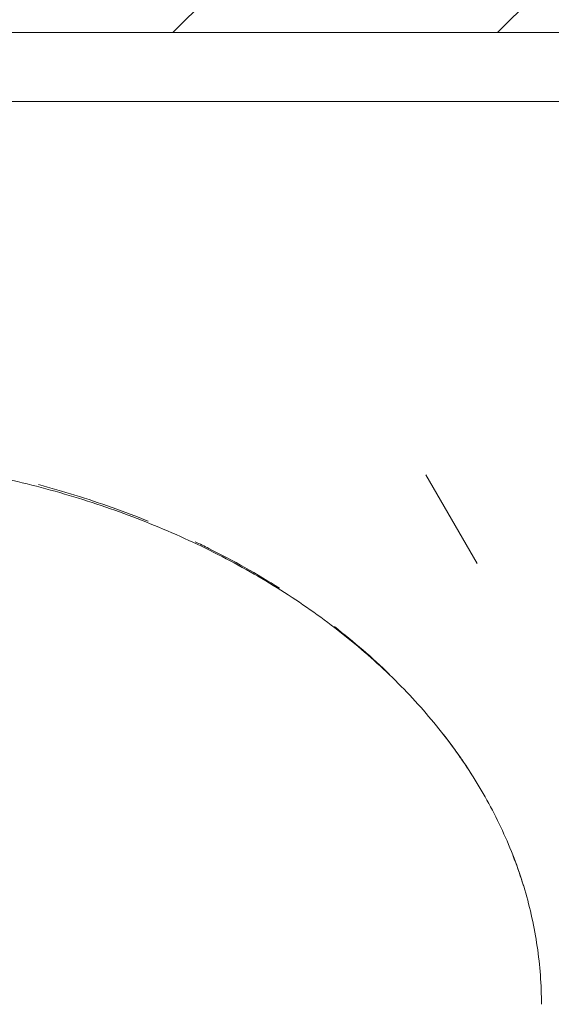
# Model space of a CAD drawing. Header units: millimetres. Extents: x 5980700 to 6194397, y -12939 to 2351883.
# Tile 73 of 124: x 6036701 to 6036874, y -2223 to -1902. Entities that reach past the tile are written whole.
import ezdxf

# ---------------------------------------------------------------- set-up
doc = ezdxf.new("R2010")
doc.units = ezdxf.units.MM
for name, color, linetype, lineweight in [('A-FLOR-PATT', 8, 'Continuous', 18), ('A-WALL', 113, 'Continuous', 18), ('A-WALL-PATT', 111, 'Continuous', 25), ('P-SANR-FIXT', 6, 'Continuous', 9), ('Q-CASE', 31, 'Continuous', 9)]:
    doc.layers.add(name, color=color, linetype=linetype, lineweight=lineweight)
pattern_1 = [(0, (2e-05, -3e-05), (812.8, 203.2), [33.528, -576.072, 33.528, -576.072, -3251.2]), (0, (2e-05, -3e-05), (812.8, 203.2), [-1219.2, 33.528, -1185.672, 33.528, -576.072, -1422.4]), (0, (2e-05, -3e-05), (812.8, 203.2), [-3048, 33.528, -372.872, 33.528, -982.472]), (120, (304.8, 101.6), (-582.3763620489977, 602.3054481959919), [33.52799999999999, -576.0719999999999, 33.52799999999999, -576.0719999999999, -3251.199999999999]), (120, (304.8, 101.6), (-582.3763620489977, 602.3054481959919), [-1219.2, 33.52799999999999, -1185.672, 33.52799999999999, -576.0719999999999, -1422.4]), (120, (304.8, 101.6), (-582.3763620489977, 602.3054481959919), [-3048, 33.52799999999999, -372.8719999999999, 33.52799999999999, -982.4719999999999]), (240, (406.4, 508), (-230.4236379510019, -805.5054481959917), [33.528, -576.072, 33.528, -576.072, -3251.2]), (240, (406.4, 508), (-230.4236379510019, -805.5054481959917), [-1219.2, 33.528, -1185.672, 33.528, -576.072, -1422.4]), (240, (406.4, 508), (-230.4236379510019, -805.5054481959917), [-3048, 33.528, -372.872, 33.528, -982.472])]
pattern_2 = [(216.87, (635, 1587.5), (4762.494328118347, 3175.008507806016), [793.75, -7143.75]), (206.565, (1587.5, 1111.25), (-1587.501456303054, -1587.499067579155), [1774.879, -1774.879]), (198.435, (1587.5, 317.5), (-3174.997452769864, -1587.50290376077), [1004.024, -4016.092])]

# ---------------------------------------------------------------- blocks, each defined once
blk = doc.blocks.new('Componentes de gabinete 9 - Componentes de gabinete 10-3871332-PLANTA DE CAIMENTO DE PISOS - TÉRREO')
at = {"layer": 'Q-CASE', "lineweight": 5}
h = blk.add_hatch(dxfattribs=at)
h.set_pattern_fill('FP_34', color=256, style=0, pattern_type=2)
h.set_pattern_definition(pattern_1)
h.paths.add_polyline_path([(-4291.627681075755, -2503.341032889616), (-4266.627681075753, -2503.341032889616), (-4266.627681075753, -2018.841821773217), (-4090.616646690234, -2018.841821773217), (-4090.616646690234, -1928.341032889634), (-1916.627681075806, -1928.341032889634), (-1916.627681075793, -2503.341032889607), (-1891.627681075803, -2503.341032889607), (-1891.627681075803, -1905.841032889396), (-4115.616646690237, -1905.841032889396), (-4115.616646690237, -1993.841821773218), (-4291.627681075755, -1993.841821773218), (-4291.627681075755, -2440.934425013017)])
h = blk.add_hatch(dxfattribs=at)
h.set_pattern_fill('FP_33', color=256, style=0, pattern_type=2)
h.set_pattern_definition(pattern_2)
h.paths.add_polyline_path([(-4291.627681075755, -2503.341032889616), (-4266.627681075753, -2503.341032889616), (-4266.627681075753, -2018.841821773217), (-4090.616646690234, -2018.841821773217), (-4090.616646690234, -1928.341032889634), (-1916.627681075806, -1928.341032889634), (-1916.627681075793, -2503.341032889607), (-1891.627681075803, -2503.341032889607), (-1891.627681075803, -1905.841032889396), (-4115.616646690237, -1905.841032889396), (-4115.616646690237, -1993.841821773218), (-4291.627681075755, -1993.841821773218), (-4291.627681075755, -2440.934425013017)])
h = blk.add_hatch(dxfattribs=at)
h.set_pattern_fill('FP_32', color=256, style=0, pattern_type=2)
h.set_pattern_definition(pattern_1)
h.paths.add_polyline_path([(-1916.627681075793, -2503.341032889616), (-1916.627681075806, -1928.341032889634), (-4090.616646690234, -1928.341032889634), (-4090.616646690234, -2018.841821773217), (-4266.627681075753, -2018.841821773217), (-4266.627681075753, -2503.341032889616), (-2157.504512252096, -2503.341032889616)])
h.paths.add_polyline_path([(-3110.634107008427, -2404.163083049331), (-3167.436296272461, -2399.394518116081), (-3221.157012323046, -2385.38959533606), (-3268.906719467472, -2363.038630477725), (-3308.194852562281, -2333.777107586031), (-3337.907475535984, -2297.861812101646), (-3354.729751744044, -2262.080064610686), (-3360.600275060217, -2223.341032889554), (-3354.729751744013, -2184.602001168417), (-3335.245784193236, -2144.961343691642), (-3308.194852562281, -2112.904958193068), (-3268.906719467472, -2083.643435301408), (-3221.157012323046, -2061.292470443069), (-3167.436296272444, -2047.287547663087), (-3110.634107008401, -2042.518982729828), (-3072.063723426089, -2045.756980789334), (-3073.614829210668, -2014.807732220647), (-3075.889238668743, -2009.253733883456), (-3076.651862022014, -2003.300731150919), (-3075.850939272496, -1997.352760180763), (-3073.29385822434, -1991.492903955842), (-3069.878323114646, -1987.058951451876), (-3065.11199704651, -1983.411764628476), (-3059.56534687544, -1981.119493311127), (-3053.61482921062, -1980.337716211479), (-3047.664311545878, -1981.119493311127), (-3040.81046620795, -1984.412028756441), (-3037.351335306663, -1987.058951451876), (-3033.614829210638, -1991.990953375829), (-3031.378719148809, -1997.352760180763), (-3030.577796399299, -2003.300731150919), (-3031.340419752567, -2009.253733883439), (-3033.614829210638, -2014.807732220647), (-3035.478337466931, -2051.831263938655), (-3033.390313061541, -2052.15085995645), (-3025.61542372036, -2054.643551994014), (-3000.111201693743, -2061.292470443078), (-2952.361494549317, -2083.643435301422), (-2913.073361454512, -2112.904958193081), (-2884.108826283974, -2147.229036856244), (-2866.538462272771, -2184.602001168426), (-2860.667938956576, -2223.341032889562), (-2866.538462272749, -2262.080064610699), (-2884.108826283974, -2299.453028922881), (-2913.073361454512, -2333.777107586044), (-2952.361494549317, -2363.038630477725), (-3000.111201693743, -2385.38959533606), (-3053.831917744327, -2399.394518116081)])
h.paths.add_polyline_path([(-2291.627681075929, -2404.16308304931), (-2348.429870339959, -2399.394518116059), (-2402.150586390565, -2385.38959533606), (-2451.939830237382, -2361.51959800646), (-2489.188426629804, -2333.777107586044), (-2518.152961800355, -2299.453028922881), (-2535.72332581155, -2262.080064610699), (-2541.593849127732, -2223.341032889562), (-2535.72332581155, -2184.602001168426), (-2518.152961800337, -2147.229036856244), (-2489.188426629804, -2112.904958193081), (-2449.90029353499, -2083.643435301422), (-2402.150586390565, -2061.292470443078), (-2348.42987034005, -2047.287547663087), (-2310.16307827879, -2044.075036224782), (-2311.627681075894, -2014.807732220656), (-2313.90209053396, -2009.253733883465), (-2314.664713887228, -2003.300731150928), (-2313.863791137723, -1997.352760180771), (-2311.306710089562, -1991.492903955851), (-2304.722171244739, -1984.634033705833), (-2303.124848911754, -1983.411764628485), (-2297.578198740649, -1981.119493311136), (-2291.627681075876, -1980.337716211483), (-2285.677163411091, -1981.119493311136), (-2280.130513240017, -1983.411764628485), (-2275.364187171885, -1987.058951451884), (-2271.62768107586, -1991.990953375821), (-2269.353271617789, -1997.637186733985), (-2268.590648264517, -2003.300731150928), (-2269.353271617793, -2009.253733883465), (-2271.62768107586, -2014.807732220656), (-2271.948652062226, -2044.171044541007), (-2234.825491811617, -2047.287547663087), (-2181.104775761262, -2061.292470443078), (-2133.355068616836, -2083.643435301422), (-2094.066935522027, -2112.904958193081), (-2065.102400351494, -2147.229036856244), (-2047.532036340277, -2184.60200116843), (-2041.661513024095, -2223.341032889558), (-2047.532036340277, -2262.080064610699), (-2065.102400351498, -2299.453028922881), (-2094.066935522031, -2333.777107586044), (-2133.355068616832, -2363.038630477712), (-2181.104775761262, -2385.389595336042), (-2234.825491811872, -2399.394518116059)])
h.paths.add_polyline_path([(-3853.614829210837, -2404.163083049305), (-3910.417018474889, -2399.394518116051), (-3964.137734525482, -2385.389595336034), (-4011.887441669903, -2363.038630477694), (-4055.841707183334, -2329.142378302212), (-4081.97028659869, -2296.553628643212), (-4098.118636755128, -2260.765137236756), (-4103.580997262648, -2223.341032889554), (-4097.710473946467, -2184.602001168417), (-4080.14010993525, -2147.229036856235), (-4051.175574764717, -2112.904958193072), (-4011.887441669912, -2083.643435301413), (-3964.137734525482, -2061.292470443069), (-3910.417018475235, -2047.287547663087), (-3872.19667104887, -2043.171977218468), (-3873.614829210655, -2014.807732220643), (-3875.889238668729, -2009.253733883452), (-3876.651862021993, -2003.300731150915), (-3875.850939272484, -1997.352760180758), (-3873.293858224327, -1991.492903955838), (-3868.415851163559, -1985.939869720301), (-3865.111997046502, -1983.411764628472), (-3859.565346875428, -1981.119493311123), (-3853.61482921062, -1980.337716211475), (-3847.664311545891, -1981.119493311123), (-3842.117661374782, -1983.411764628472), (-3837.351335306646, -1987.058951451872), (-3833.614829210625, -1991.990953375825), (-3831.378719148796, -1997.352760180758), (-3830.577796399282, -2003.300731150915), (-3831.340419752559, -2009.253733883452), (-3833.614829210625, -2014.807732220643), (-3833.935800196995, -2044.171044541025), (-3796.812639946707, -2047.287547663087), (-3743.091923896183, -2061.292470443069), (-3695.342216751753, -2083.643435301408), (-3651.387951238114, -2117.539687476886), (-3625.259371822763, -2150.128437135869), (-3609.111021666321, -2185.91692854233), (-3603.648661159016, -2223.341032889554), (-3609.519184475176, -2262.080064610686), (-3629.681102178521, -2302.524118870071), (-3656.054083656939, -2333.777107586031), (-3695.342216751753, -2363.038630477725), (-3743.091923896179, -2385.38959533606), (-3796.812639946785, -2399.394518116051), (-3847.738132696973, -2403.669732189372)])
h = blk.add_hatch(dxfattribs=at)
h.set_pattern_fill('FP_33', color=256, style=0, pattern_type=2)
h.set_pattern_definition(pattern_2)
h.paths.add_polyline_path([(-1916.627681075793, -2503.341032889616), (-1916.627681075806, -1928.341032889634), (-4090.616646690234, -1928.341032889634), (-4090.616646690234, -2018.841821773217), (-4266.627681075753, -2018.841821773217), (-4266.627681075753, -2503.341032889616), (-2157.504512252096, -2503.341032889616)])
h.paths.add_polyline_path([(-3110.634107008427, -2404.163083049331), (-3167.436296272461, -2399.394518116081), (-3221.157012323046, -2385.38959533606), (-3268.906719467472, -2363.038630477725), (-3308.194852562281, -2333.777107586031), (-3337.907475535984, -2297.861812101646), (-3354.729751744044, -2262.080064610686), (-3360.600275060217, -2223.341032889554), (-3354.729751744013, -2184.602001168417), (-3335.245784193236, -2144.961343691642), (-3308.194852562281, -2112.904958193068), (-3268.906719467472, -2083.643435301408), (-3221.157012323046, -2061.292470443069), (-3167.436296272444, -2047.287547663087), (-3110.634107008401, -2042.518982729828), (-3072.063723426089, -2045.756980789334), (-3073.614829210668, -2014.807732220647), (-3075.889238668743, -2009.253733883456), (-3076.651862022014, -2003.300731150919), (-3075.850939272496, -1997.352760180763), (-3073.29385822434, -1991.492903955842), (-3069.878323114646, -1987.058951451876), (-3065.11199704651, -1983.411764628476), (-3059.56534687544, -1981.119493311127), (-3053.61482921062, -1980.337716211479), (-3047.664311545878, -1981.119493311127), (-3040.81046620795, -1984.412028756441), (-3037.351335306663, -1987.058951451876), (-3033.614829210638, -1991.990953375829), (-3031.378719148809, -1997.352760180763), (-3030.577796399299, -2003.300731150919), (-3031.340419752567, -2009.253733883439), (-3033.614829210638, -2014.807732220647), (-3035.478337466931, -2051.831263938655), (-3033.390313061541, -2052.15085995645), (-3025.61542372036, -2054.643551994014), (-3000.111201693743, -2061.292470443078), (-2952.361494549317, -2083.643435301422), (-2913.073361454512, -2112.904958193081), (-2884.108826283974, -2147.229036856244), (-2866.538462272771, -2184.602001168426), (-2860.667938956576, -2223.341032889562), (-2866.538462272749, -2262.080064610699), (-2884.108826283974, -2299.453028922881), (-2913.073361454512, -2333.777107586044), (-2952.361494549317, -2363.038630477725), (-3000.111201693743, -2385.38959533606), (-3053.831917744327, -2399.394518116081)])
h.paths.add_polyline_path([(-2291.627681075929, -2404.16308304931), (-2348.429870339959, -2399.394518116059), (-2402.150586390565, -2385.38959533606), (-2451.939830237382, -2361.51959800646), (-2489.188426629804, -2333.777107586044), (-2518.152961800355, -2299.453028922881), (-2535.72332581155, -2262.080064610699), (-2541.593849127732, -2223.341032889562), (-2535.72332581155, -2184.602001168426), (-2518.152961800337, -2147.229036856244), (-2489.188426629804, -2112.904958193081), (-2449.90029353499, -2083.643435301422), (-2402.150586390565, -2061.292470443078), (-2348.42987034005, -2047.287547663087), (-2310.16307827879, -2044.075036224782), (-2311.627681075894, -2014.807732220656), (-2313.90209053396, -2009.253733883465), (-2314.664713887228, -2003.300731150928), (-2313.863791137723, -1997.352760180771), (-2311.306710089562, -1991.492903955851), (-2304.722171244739, -1984.634033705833), (-2303.124848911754, -1983.411764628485), (-2297.578198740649, -1981.119493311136), (-2291.627681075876, -1980.337716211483), (-2285.677163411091, -1981.119493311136), (-2280.130513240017, -1983.411764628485), (-2275.364187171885, -1987.058951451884), (-2271.62768107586, -1991.990953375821), (-2269.353271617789, -1997.637186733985), (-2268.590648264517, -2003.300731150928), (-2269.353271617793, -2009.253733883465), (-2271.62768107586, -2014.807732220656), (-2271.948652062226, -2044.171044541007), (-2234.825491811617, -2047.287547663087), (-2181.104775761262, -2061.292470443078), (-2133.355068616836, -2083.643435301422), (-2094.066935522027, -2112.904958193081), (-2065.102400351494, -2147.229036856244), (-2047.532036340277, -2184.60200116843), (-2041.661513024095, -2223.341032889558), (-2047.532036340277, -2262.080064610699), (-2065.102400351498, -2299.453028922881), (-2094.066935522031, -2333.777107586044), (-2133.355068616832, -2363.038630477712), (-2181.104775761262, -2385.389595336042), (-2234.825491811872, -2399.394518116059)])
h.paths.add_polyline_path([(-3853.614829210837, -2404.163083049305), (-3910.417018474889, -2399.394518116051), (-3964.137734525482, -2385.389595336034), (-4011.887441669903, -2363.038630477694), (-4055.841707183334, -2329.142378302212), (-4081.97028659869, -2296.553628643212), (-4098.118636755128, -2260.765137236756), (-4103.580997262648, -2223.341032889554), (-4097.710473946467, -2184.602001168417), (-4080.14010993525, -2147.229036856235), (-4051.175574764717, -2112.904958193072), (-4011.887441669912, -2083.643435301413), (-3964.137734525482, -2061.292470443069), (-3910.417018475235, -2047.287547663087), (-3872.19667104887, -2043.171977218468), (-3873.614829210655, -2014.807732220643), (-3875.889238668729, -2009.253733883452), (-3876.651862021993, -2003.300731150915), (-3875.850939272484, -1997.352760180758), (-3873.293858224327, -1991.492903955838), (-3868.415851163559, -1985.939869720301), (-3865.111997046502, -1983.411764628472), (-3859.565346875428, -1981.119493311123), (-3853.61482921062, -1980.337716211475), (-3847.664311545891, -1981.119493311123), (-3842.117661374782, -1983.411764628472), (-3837.351335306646, -1987.058951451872), (-3833.614829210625, -1991.990953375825), (-3831.378719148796, -1997.352760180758), (-3830.577796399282, -2003.300731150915), (-3831.340419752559, -2009.253733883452), (-3833.614829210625, -2014.807732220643), (-3833.935800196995, -2044.171044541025), (-3796.812639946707, -2047.287547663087), (-3743.091923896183, -2061.292470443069), (-3695.342216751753, -2083.643435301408), (-3651.387951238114, -2117.539687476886), (-3625.259371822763, -2150.128437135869), (-3609.111021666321, -2185.91692854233), (-3603.648661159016, -2223.341032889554), (-3609.519184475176, -2262.080064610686), (-3629.681102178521, -2302.524118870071), (-3656.054083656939, -2333.777107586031), (-3695.342216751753, -2363.038630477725), (-3743.091923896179, -2385.38959533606), (-3796.812639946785, -2399.394518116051), (-3847.738132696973, -2403.669732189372)])
at = {"layer": 'Q-CASE', "color": 133, "lineweight": 5}
blk.add_line((-1916.627681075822, -1928.341032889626), (-4090.616646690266, -1928.341032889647), dxfattribs=at)
for points, knots in [([(-3768.021825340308, -2053.535077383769), (-3763.996665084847, -2054.603678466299), (-3751.729178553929, -2058.12267441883), (-3739.886568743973, -2062.335942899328), (-3732.13084754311, -2065.474862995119)], [1.913060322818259, 1.913060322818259, 1.913060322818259, 1.913060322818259, 1.963495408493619, 2.06828425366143, 2.06828425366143, 2.06828425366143, 2.06828425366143]), ([(-3716.74363801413, -2072.237902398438), (-3715.277941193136, -2072.935428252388), (-3705.688412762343, -2077.6042946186), (-3696.572129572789, -2082.741186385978), (-3689.230282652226, -2087.395707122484)], [2.139122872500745, 2.139122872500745, 2.139122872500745, 2.139122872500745, 2.159844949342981, 2.275682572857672, 2.275682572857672, 2.275682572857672, 2.275682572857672])]:
    blk.add_open_spline(points, degree=3, knots=knots, dxfattribs=at)
for points in [[(-3671.318300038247, -2099.937693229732), (-3664.900055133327, -2104.900567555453), (-3658.885554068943, -2110.108700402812), (-3653.306686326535, -2115.520773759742)], [(-3635.757521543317, -2135.036287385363), (-3632.285768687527, -2139.49822282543), (-3629.086037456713, -2144.050919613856), (-3626.165916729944, -2148.674738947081)], [(-3612.992139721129, -2174.622887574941), (-3611.700872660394, -2177.930702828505), (-3610.543162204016, -2181.258555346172), (-3609.519184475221, -2184.602001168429)]]:
    blk.add_open_spline(points, degree=3, dxfattribs=at)
blk = doc.blocks.new('Deca_Cuba de Embutir Universal Oval_L_37 - L_37_17_Branco Gelo GE17-3871355-PLANTA DE CAIMENTO DE PISOS - TÉRREO')
at = {"layer": 'P-SANR-FIXT', "color": 90, "lineweight": 5}
blk.add_open_spline([(18.56693176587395, 179.5008772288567), (21.09312667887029, 179.3664990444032), (27.94088860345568, 178.9258176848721), (39.06697626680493, 177.8662240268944), (51.99215843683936, 176.1386276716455), (64.77571085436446, 173.9312076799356), (77.27974407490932, 171.2698468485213), (89.56807652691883, 168.1304425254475), (101.7120111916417, 164.5054827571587), (113.5788694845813, 160.4323892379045), (125.04125262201, 155.9571231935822), (136.1546241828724, 151.0465540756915), (146.9865604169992, 145.6826588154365), (157.4180866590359, 139.9219055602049), (167.3378583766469, 133.82832487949), (176.7905614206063, 127.3612064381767), (185.8370916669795, 120.4928035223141), (194.3773779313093, 113.2961635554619), (202.3209972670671, 105.850585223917), (209.6999008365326, 98.10956802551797), (216.5656575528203, 90.03681551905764), (222.8414178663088, 81.71890648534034), (228.4618392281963, 73.24640232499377), (233.4439695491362, 64.57105873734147), (239.2929150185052, 52.66577943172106), (244.9629843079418, 37.4610872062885), (249.0120068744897, 18.99355938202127), (249.9462737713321, 6.37365180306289), (249.9661680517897, 1.343178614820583e-10)], degree=3, knots=[-0.4763701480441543, -0.4763701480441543, -0.4763701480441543, -0.4763701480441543, -0.4666666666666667, -0.45, -0.4333333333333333, -0.4166666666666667, -0.4, -0.3833333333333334, -0.3666666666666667, -0.35, -0.3333333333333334, -0.3166666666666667, -0.3, -0.2833333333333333, -0.2666666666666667, -0.25, -0.2333333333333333, -0.2166666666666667, -0.2, -0.1833333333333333, -0.1666666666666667, -0.15, -0.1333333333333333, -0.1166666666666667, -0.1, -0.06666666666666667, -0.03333333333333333, 0, 0, 0, 0], dxfattribs=at)
blk = doc.blocks.new('BE-PMSa-MOD-ARQ-CONEXAODOFUTURO-EX-000-R_rvt-1-PLANTA DE CAIMENTO DE PISOS - TÉRREO')
at = {"layer": 'A-FLOR-PATT', "lineweight": 5}
h = blk.add_hatch(dxfattribs=at)
h.set_pattern_fill('FP_19', color=71, style=0, pattern_type=2)
h.set_pattern_definition([(0, (1076.385, -4153.340999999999), (0, 450), []), (90, (1076.385, -4153.340999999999), (-450, 2.755455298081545e-14), [])])
h.paths.add_polyline_path([(-1408.117406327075, -6885.841005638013), (-1448.117406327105, -6885.841005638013), (-1448.117406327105, -6165.841005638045), (-1458.117406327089, -6165.841005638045), (-1458.117406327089, -6154.841005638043), (-1478.122472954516, -6154.841005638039), (-1478.122472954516, -6265.841005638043), (-1497.12247295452, -6265.841005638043), (-1497.12247295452, -6135.841005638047), (-1458.117406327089, -6135.841005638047), (-1458.117406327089, -6125.841005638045), (-1448.117406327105, -6125.841005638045), (-1448.117406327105, -6085.84100563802), (-1408.117406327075, -6085.84100563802), (-1408.117406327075, -6125.841005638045), (-1398.117406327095, -6125.841005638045), (-1398.117406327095, -6135.841005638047), (-1359.11233969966, -6135.841005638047), (-1359.11233969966, -6265.841005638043), (-1378.112339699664, -6265.841005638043), (-1379.117406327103, -6154.841005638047), (-1398.117406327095, -6154.841005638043), (-1398.117406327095, -6165.841005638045), (-1408.117406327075, -6165.841005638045), (-1408.117406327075, -6804.748590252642)])
h.paths.add_polyline_path([(-422.2840729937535, -6885.841005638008), (-462.2840729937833, -6885.841005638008), (-462.2840729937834, -6165.841005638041), (-472.284072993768, -6165.841005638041), (-472.284072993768, -6154.841005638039), (-492.2891396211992, -6154.841005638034), (-492.2891396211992, -6265.841005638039), (-511.2891396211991, -6265.841005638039), (-511.2891396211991, -6135.841005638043), (-472.284072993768, -6135.841005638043), (-472.284072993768, -6125.841005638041), (-462.2840729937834, -6125.841005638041), (-462.2840729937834, -6085.841005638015), (-422.2840729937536, -6085.841005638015), (-422.2840729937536, -6125.841005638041), (-412.2840729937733, -6125.841005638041), (-412.2840729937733, -6135.841005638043), (-373.2790063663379, -6135.841005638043), (-373.2790063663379, -6265.841005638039), (-392.2790063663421, -6265.841005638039), (-393.2840729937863, -6154.841005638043), (-412.2840729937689, -6154.841005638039), (-412.2840729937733, -6165.841005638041), (-422.2840729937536, -6165.841005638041), (-422.2840729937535, -6804.748590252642)])
h.paths.add_polyline_path([(563.5492603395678, -6885.841005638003), (523.5492603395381, -6885.841005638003), (523.5492603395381, -6165.841005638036), (513.5492603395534, -6165.841005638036), (513.5492603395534, -6154.84100563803), (493.5441937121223, -6154.841005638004), (493.5441937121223, -6265.841005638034), (474.5441937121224, -6265.841005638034), (474.5441937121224, -6135.841005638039), (513.5492603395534, -6135.841005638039), (513.5492603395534, -6125.841005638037), (523.5492603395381, -6125.841005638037), (523.5492603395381, -6085.841005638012), (563.5492603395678, -6085.841005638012), (563.5492603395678, -6125.841005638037), (573.5492603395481, -6125.841005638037), (573.5492603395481, -6135.841005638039), (612.5543269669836, -6135.841005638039), (612.5543269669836, -6265.841005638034), (593.5543269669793, -6265.841005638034), (592.5492603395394, -6154.841005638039), (573.5492603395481, -6154.841005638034), (573.5492603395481, -6165.841005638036), (563.5492603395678, -6165.841005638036), (563.5492603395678, -6804.748590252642)])
h.paths.add_polyline_path([(1549.382593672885, -6885.841005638), (1509.382593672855, -6885.841005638), (1509.382593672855, -6165.841005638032), (1499.38259367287, -6165.841005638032), (1499.38259367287, -6154.841005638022), (1479.377527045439, -6154.841005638), (1479.377527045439, -6265.84100563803), (1460.377527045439, -6265.84100563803), (1460.377527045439, -6135.841005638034), (1499.38259367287, -6135.841005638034), (1499.38259367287, -6125.841005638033), (1509.382593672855, -6125.841005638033), (1509.382593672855, -6085.841005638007), (1549.382593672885, -6085.841005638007), (1549.382593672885, -6125.841005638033), (1559.382593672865, -6125.841005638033), (1559.382593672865, -6135.841005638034), (1598.387660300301, -6135.841005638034), (1598.387660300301, -6265.84100563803), (1579.387660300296, -6265.84100563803), (1578.382593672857, -6154.841005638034), (1559.382593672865, -6154.84100563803), (1559.382593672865, -6165.841005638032), (1549.382593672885, -6165.841005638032), (1549.382593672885, -6839.505983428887)])
h.paths.add_polyline_path([(-3379.784072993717, -6885.841005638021), (-3419.784072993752, -6885.841005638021), (-3419.784072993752, -6165.841005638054), (-3429.784072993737, -6165.841005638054), (-3429.784072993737, -6154.841005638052), (-3449.789139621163, -6154.841005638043), (-3449.789139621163, -6265.841005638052), (-3468.789139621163, -6265.841005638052), (-3468.789139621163, -6135.841005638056), (-3429.784072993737, -6135.841005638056), (-3429.784072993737, -6125.841005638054), (-3419.784072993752, -6125.841005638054), (-3419.784072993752, -6085.841005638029), (-3379.784072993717, -6085.841005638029), (-3379.784072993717, -6125.841005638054), (-3369.784072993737, -6125.841005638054), (-3369.784072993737, -6135.841005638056), (-3330.779006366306, -6135.841005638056), (-3330.779006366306, -6265.841005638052), (-3349.779006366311, -6265.841005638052), (-3350.784072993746, -6154.841005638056), (-3369.784072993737, -6154.841005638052), (-3369.784072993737, -6165.841005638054), (-3379.784072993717, -6165.841005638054), (-3379.784072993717, -6804.748590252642)])
h.paths.add_polyline_path([(-2393.950739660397, -6885.841005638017), (-2433.950739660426, -6885.841005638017), (-2433.950739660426, -6165.841005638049), (-2443.950739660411, -6165.841005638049), (-2443.950739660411, -6154.841005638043), (-2463.955806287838, -6154.841005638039), (-2463.955806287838, -6265.841005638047), (-2482.955806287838, -6265.841005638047), (-2482.955806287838, -6135.841005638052), (-2443.950739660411, -6135.841005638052), (-2443.950739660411, -6125.84100563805), (-2433.950739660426, -6125.84100563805), (-2433.950739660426, -6085.841005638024), (-2393.950739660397, -6085.841005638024), (-2393.950739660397, -6125.84100563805), (-2383.950739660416, -6125.84100563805), (-2383.950739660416, -6135.841005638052), (-2344.945673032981, -6135.841005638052), (-2344.945673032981, -6265.841005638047), (-2363.945673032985, -6265.841005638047), (-2364.950739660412, -6154.841005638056), (-2383.950739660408, -6154.841005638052), (-2383.950739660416, -6165.841005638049), (-2393.950739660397, -6165.841005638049), (-2393.950739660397, -6804.748590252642)])
h.paths.add_polyline_path([(-1633.586260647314, -8187.825683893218), (-1326.11487301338, -8187.825683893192), (-1326.11487301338, -6915.841005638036), (-1408.117406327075, -6915.841005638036), (-1408.117406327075, -6885.841005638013), (-1222.284072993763, -6885.841005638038), (-1222.284072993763, -6915.841005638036), (-1296.11487301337, -6915.841005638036), (-1296.11487301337, -8187.825683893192), (-340.281539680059, -8187.825683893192), (-340.281539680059, -6915.841005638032), (-422.2840729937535, -6915.841005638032), (-422.2840729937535, -6885.841005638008), (-236.4507396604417, -6885.841005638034), (-236.4507396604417, -6915.841005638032), (-310.281539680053, -6915.841005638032), (-310.2815396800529, -8187.825683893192), (645.5517936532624, -8187.825683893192), (645.5517936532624, -6915.841005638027), (563.5492603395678, -6915.841005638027), (563.5492603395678, -6885.841005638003), (749.3825936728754, -6885.84100563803), (749.3825936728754, -6915.841005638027), (675.5517936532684, -6915.841005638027), (675.5517936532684, -8187.825683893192), (1631.385126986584, -8187.825683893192), (1631.385126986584, -6915.841005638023), (1549.382593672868, -6915.841005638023), (1549.382593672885, -6885.841005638), (1876.385126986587, -6885.841005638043), (1876.385126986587, -5160.841005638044), (1819.382593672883, -5160.84100563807), (1819.382593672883, -5130.841005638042), (1876.385126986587, -5130.841005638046), (1876.385126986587, -3880.841005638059), (1437.385126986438, -3880.841005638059), (1436.385126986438, -3898.231985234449), (1424.554938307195, -3898.231985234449), (1424.554938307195, -3931.218364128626), (1419.460598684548, -3931.218364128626), (1419.460598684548, -3946.925911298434), (1413.385126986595, -3946.925911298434), (1413.385126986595, -3958.858886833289), (1444.385126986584, -3958.858886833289), (1444.385126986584, -3970.828505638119), (1370.385126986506, -3970.828505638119), (1370.385126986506, -3958.948636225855), (1401.385126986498, -3958.858886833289), (1401.385126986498, -3946.925911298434), (1395.309655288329, -3946.925911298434), (1395.309655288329, -3931.218364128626), (1390.215315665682, -3931.218364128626), (1390.215315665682, -3898.231985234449), (1377.385126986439, -3897.231985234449), (1377.385126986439, -3880.841005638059), (938.3851269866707, -3880.841005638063), (938.385126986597, -5130.841005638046), (1019.382593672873, -5130.841005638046), (1019.382593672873, -5160.841005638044), (816.3825936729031, -5160.84100563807), (816.3825936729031, -5130.841005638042), (908.3851269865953, -5130.841005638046), (908.3851269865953, -3880.841005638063), (469.3851269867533, -3880.841005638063), (468.3851269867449, -3898.231985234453), (456.554938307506, -3898.231985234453), (456.554938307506, -3931.21836412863), (451.4605986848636, -3931.21836412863), (451.4605986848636, -3946.925911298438), (445.3851269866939, -3946.925911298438), (445.3851269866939, -3958.948636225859), (476.3851269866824, -3958.948636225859), (476.3851269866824, -3970.828505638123), (402.3851269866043, -3970.828505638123), (402.3851269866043, -3958.858886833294), (433.3851269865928, -3958.858886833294), (433.3851269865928, -3946.925911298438), (427.3096552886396, -3946.925911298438), (427.3096552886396, -3931.21836412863), (422.2153156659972, -3931.21836412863), (422.2153156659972, -3898.231985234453), (409.3851269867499, -3897.231985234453), (409.3851269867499, -3880.841005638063), (-29.61487301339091, -3880.841005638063), (-29.61487301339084, -5130.841005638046), (16.38259367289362, -5130.841005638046), (16.38259367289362, -5160.841005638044), (-116.6174063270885, -5160.84100563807), (-116.6174063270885, -5130.841005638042), (-59.61487301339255, -5130.841005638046), (-59.61487301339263, -3880.841005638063), (-498.6148730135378, -3880.841005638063), (-499.6148730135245, -3898.231985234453), (-511.4450616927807, -3898.231985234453), (-511.4450616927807, -3931.21836412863), (-516.5394013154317, -3931.21836412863), (-516.5394013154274, -3946.925911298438), (-522.6148730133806, -3946.925911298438), (-522.6148730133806, -3958.858886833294), (-491.6148730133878, -3958.858886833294), (-491.6148730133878, -3970.828505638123), (-565.614873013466, -3970.828505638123), (-565.614873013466, -3958.948636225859), (-534.6148730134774, -3958.858886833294), (-534.6148730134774, -3946.925911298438), (-540.6903447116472, -3946.925911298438), (-540.6903447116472, -3931.21836412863), (-545.7846843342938, -3931.21836412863), (-545.7846843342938, -3898.231985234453), (-558.6148730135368, -3897.231985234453), (-558.6148730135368, -3880.841005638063), (-997.6148730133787, -3880.841005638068), (-997.6148730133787, -5130.841005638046), (-916.6174063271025, -5130.841005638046), (-916.6174063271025, -5160.841005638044), (-1084.617406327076, -5160.84100563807), (-1084.617406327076, -5130.841005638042), (-1027.61487301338, -5130.841005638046), (-1027.614873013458, -3880.841005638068), (-1466.614873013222, -3880.841005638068), (-1467.614873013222, -3898.231985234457), (-1479.44506169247, -3898.231985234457), (-1479.44506169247, -3931.218364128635), (-1484.539401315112, -3931.218364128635), (-1484.539401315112, -3946.925911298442), (-1490.614873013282, -3946.925911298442), (-1490.614873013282, -3958.948636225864), (-1459.614873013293, -3958.948636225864), (-1459.614873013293, -3970.828505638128), (-1533.614873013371, -3970.828505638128), (-1533.614873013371, -3958.858886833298), (-1502.614873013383, -3958.858886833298), (-1502.614873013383, -3946.925911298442), (-1508.690344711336, -3946.925911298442), (-1508.690344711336, -3931.218364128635), (-1513.784684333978, -3931.218364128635), (-1513.784684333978, -3898.231985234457), (-1526.614873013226, -3897.231985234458), (-1526.614873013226, -3880.841005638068), (-1965.614873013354, -3880.841005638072), (-1965.614873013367, -5130.841005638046), (-1884.61740632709, -5130.841005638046), (-1884.61740632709, -5160.841005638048), (-2052.617406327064, -5160.84100563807), (-2052.617406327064, -5130.841005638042), (-1995.614873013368, -5130.841005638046), (-1995.614873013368, -3880.841005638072), (-2434.614873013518, -3880.841005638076), (-2435.614873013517, -3898.231985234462), (-2447.445061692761, -3898.231985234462), (-2447.445061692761, -3931.218364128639), (-2452.539401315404, -3931.218364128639), (-2452.539401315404, -3946.925911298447), (-2458.614873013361, -3946.925911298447), (-2458.614873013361, -3958.858886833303), (-2427.614873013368, -3958.858886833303), (-2427.614873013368, -3970.828505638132), (-2501.614873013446, -3970.828505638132), (-2501.614873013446, -3958.948636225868), (-2470.614873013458, -3958.858886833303), (-2470.614873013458, -3946.925911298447), (-2476.690344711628, -3946.925911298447), (-2476.690344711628, -3931.218364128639), (-2481.78468433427, -3931.218364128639), (-2481.78468433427, -3898.231985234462), (-2494.614873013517, -3897.231985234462), (-2494.614873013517, -3880.841005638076), (-2933.614873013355, -3880.841005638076), (-2933.614873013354, -5130.841005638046), (-2852.617406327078, -5130.841005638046), (-2852.617406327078, -5160.841005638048), (-2963.614873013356, -5160.841005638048), (-2963.614873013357, -3730.841005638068), (-273.614873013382, -3730.841005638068), (-273.6148730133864, -1905.841005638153), (-333.6148730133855, -1905.841005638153), (-333.6148730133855, -1920.841005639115), (-403.6148730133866, -1920.841005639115), (-403.6148730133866, -1905.841005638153), (-413.6148730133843, -1905.841005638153), (-413.6148730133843, -2645.841005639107), (-403.614873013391, -2645.841005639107), (-403.614873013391, -2656.841005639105), (-383.6098063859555, -2656.841005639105), (-383.6098063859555, -2545.841005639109), (-364.6098063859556, -2545.841005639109), (-364.6098063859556, -2675.841005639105), (-403.614873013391, -2675.841005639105), (-403.614873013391, -2685.841005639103), (-413.6148730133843, -2685.841005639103), (-413.6148730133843, -2725.841005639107), (-443.614873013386, -2725.841005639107), (-443.614873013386, -2685.841005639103), (-453.6148730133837, -2685.841005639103), (-453.6148730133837, -2675.841005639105), (-492.6199396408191, -2675.841005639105), (-492.6199396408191, -2545.841005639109), (-473.6199396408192, -2545.841005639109), (-472.6148730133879, -2656.841005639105), (-453.6148730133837, -2656.841005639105), (-453.6148730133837, -2645.841005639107), (-443.614873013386, -2645.841005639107), (-443.614873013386, -1905.841005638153), (-1243.614873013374, -1905.841005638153), (-1243.614873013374, -1920.841005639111), (-1313.614873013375, -1920.841005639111), (-1313.614873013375, -1905.841005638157), (-1861.627696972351, -1905.841005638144), (-1861.627696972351, -2730.841005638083), (-1891.627696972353, -2730.841005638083), (-1891.627696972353, -2503.341005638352), (-4291.627696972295, -2503.34100563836), (-4291.627696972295, -3602.841794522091), (-4115.616662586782, -3602.841794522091), (-4115.616662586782, -3918.841794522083), (-4291.627696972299, -3918.841794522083), (-4291.62769697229, -6885.841005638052), (-4179.784072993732, -6885.841005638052), (-4179.784072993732, -6915.841005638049), (-4291.62769697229, -6915.841005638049), (-4291.62769697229, -8187.825683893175), (-3297.781539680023, -8187.825683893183), (-3297.781539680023, -6915.841005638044), (-3379.784072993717, -6915.841005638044), (-3379.784072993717, -6885.841005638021), (-3193.950739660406, -6885.841005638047), (-3193.950739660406, -6915.841005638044), (-3267.781539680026, -6915.841005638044), (-3267.781539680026, -8187.825683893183), (-2311.948206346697, -8187.825683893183), (-2311.948206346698, -6915.84100563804), (-2393.950739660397, -6915.84100563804), (-2393.950739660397, -6885.841005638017), (-2208.117406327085, -6885.841005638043), (-2208.117406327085, -6915.84100563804), (-2281.948206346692, -6915.84100563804), (-2281.948206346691, -8187.825683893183), (-1634.040783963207, -8187.825683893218)])
h.paths.add_polyline_path([(1081.283969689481, -8177.824964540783), (974.2429165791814, -8177.757752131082), (969.89444838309, -8176.62737626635), (962.5990053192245, -8171.491896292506), (958.4892938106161, -8163.573126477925), (957.9528572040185, -8159.112278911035), (958.3458896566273, -8046.283814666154), (960.307945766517, -8039.866218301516), (963.7283128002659, -8032.919235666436), (963.7283128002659, -7942.145418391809), (961.4375489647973, -7935.578149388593), (960.4463710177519, -7926.6496358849), (961.5940795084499, -7650.620109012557), (964.0656786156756, -7630.220274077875), (974.8299487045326, -7602.120334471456), (992.0949357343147, -7577.474922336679), (1014.827323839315, -7557.759074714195), (1044.094972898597, -7543.599703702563), (1071.00633885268, -7537.47041637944), (1104.593384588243, -7534.802663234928), (1150.72110646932, -7533.999939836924), (1177.139309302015, -7534.536061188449), (1217.145192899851, -7537.754905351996), (1245.244404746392, -7544.159408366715), (1272.081338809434, -7557.769795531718), (1294.810519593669, -7577.489024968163), (1312.071615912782, -7602.136909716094), (1322.831558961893, -7630.238285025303), (1326.446371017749, -7660.111296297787), (1325.461348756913, -7935.551189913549), (1322.756520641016, -7944.035336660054), (1322.75652064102, -8032.919235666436), (1327.175489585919, -8039.484241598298), (1328.701960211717, -8047.249322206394), (1328.191987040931, -8166.732035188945), (1324.318356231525, -8173.441360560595), (1317.609030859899, -8177.314991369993), (1313.735400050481, -8177.824964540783)])
h.paths.add_polyline_path([(327.9020667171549, -8177.824964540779), (-11.59041675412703, -8177.757752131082), (-15.938884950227, -8176.627376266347), (-23.23432801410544, -8171.491896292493), (-27.34403952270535, -8163.573126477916), (-27.88047612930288, -8159.11227891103), (-27.48744367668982, -8046.283814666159), (-25.52538756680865, -8039.866218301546), (-22.10502053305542, -8032.919235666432), (-22.10502053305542, -7942.145418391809), (-24.39578436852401, -7935.578149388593), (-25.38696231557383, -7926.649635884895), (-24.23925382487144, -7650.620109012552), (-21.76765471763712, -7630.220274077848), (-11.00338462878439, -7602.120334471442), (6.261602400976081, -7577.474922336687), (28.99399050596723, -7557.759074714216), (58.26163956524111, -7543.599703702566), (85.1730055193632, -7537.470416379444), (118.760051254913, -7534.802663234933), (164.8877731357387, -7533.999939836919), (197.9780157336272, -7535.04143530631), (231.3118595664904, -7537.754905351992), (259.4110714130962, -7544.159408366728), (286.2480054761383, -7557.769795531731), (308.9771862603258, -7577.48902496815), (326.2382825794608, -7602.136909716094), (336.9982256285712, -7630.238285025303), (340.613037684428, -7660.111296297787), (339.6280154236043, -7935.551189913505), (336.9231873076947, -7944.035336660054), (336.923187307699, -8032.919235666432), (341.3421562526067, -8039.484241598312), (342.8686268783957, -8047.249322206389), (342.3586537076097, -8166.73203518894), (338.4850228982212, -8173.441360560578), (331.7756975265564, -8177.314991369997)])
h.paths.add_polyline_path([(-992.9312666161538, -8177.824964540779), (-1001.772218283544, -8176.627376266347), (-1009.067661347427, -8171.491896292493), (-1013.177372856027, -8163.573126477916), (-1013.713809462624, -8159.11227891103), (-1013.320777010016, -8046.283814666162), (-1011.358720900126, -8039.866218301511), (-1007.938353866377, -8032.919235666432), (-1007.938353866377, -7942.145418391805), (-1010.229117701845, -7935.57814938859), (-1011.220295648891, -7926.649635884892), (-1010.072587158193, -7650.620109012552), (-1007.600988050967, -7630.22027407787), (-996.8367179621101, -7602.120334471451), (-979.5717309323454, -7577.474922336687), (-956.8393428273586, -7557.75907471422), (-927.5716937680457, -7543.599703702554), (-900.6603278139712, -7537.470416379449), (-867.0732820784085, -7534.802663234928), (-820.9455601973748, -7533.999939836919), (-794.5273573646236, -7534.536061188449), (-754.5214737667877, -7537.754905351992), (-726.4222619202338, -7544.159408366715), (-699.5853278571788, -7557.769795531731), (-676.8561470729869, -7577.489024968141), (-659.5950507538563, -7602.136909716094), (-648.8351077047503, -7630.238285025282), (-645.2202956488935, -7660.111296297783), (-646.2053179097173, -7935.55118991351), (-648.9101460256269, -7944.035336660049), (-648.9101460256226, -8032.919235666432), (-644.4911770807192, -8039.484241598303), (-642.9647064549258, -8047.249322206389), (-643.4746796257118, -8166.73203518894), (-647.3483104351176, -8173.441360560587), (-654.0576358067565, -8177.314991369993), (-661.1148590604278, -8177.824964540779), (-979.7632562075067, -8177.824964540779)])
h.paths.add_polyline_path([(-1863.06921016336, -8177.824964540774), (-1973.078744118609, -8177.757752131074), (-1977.427212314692, -8176.627376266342), (-1984.722655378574, -8171.491896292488), (-1988.832366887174, -8163.573126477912), (-1989.368803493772, -8159.112278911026), (-1988.975771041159, -8046.283814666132), (-1987.013714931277, -8039.866218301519), (-1983.593347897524, -8032.919235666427), (-1983.593347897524, -7942.145418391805), (-1985.884111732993, -7935.578149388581), (-1986.875289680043, -7926.649635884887), (-1985.72758118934, -7650.620109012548), (-1983.255982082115, -7630.22027407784), (-1972.491711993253, -7602.120334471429), (-1955.226724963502, -7577.474922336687), (-1932.494336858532, -7557.75907471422), (-1903.22668779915, -7543.599703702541), (-1876.315321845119, -7537.470416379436), (-1842.728276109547, -7534.802663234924), (-1796.60055422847, -7533.999939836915), (-1770.182351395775, -7534.53606118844), (-1730.176467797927, -7537.754905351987), (-1702.077255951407, -7544.159408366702), (-1675.240321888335, -7557.769795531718), (-1652.511141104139, -7577.489024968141), (-1635.250044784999, -7602.136909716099), (-1624.449879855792, -7630.570680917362), (-1620.875289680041, -7660.111296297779), (-1621.860311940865, -7935.551189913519), (-1624.565140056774, -7944.035336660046), (-1624.56514005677, -8032.919235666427), (-1620.146171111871, -8039.484241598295), (-1618.619700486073, -8047.249322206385), (-1619.129673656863, -8166.732035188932), (-1623.003304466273, -8173.441360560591), (-1629.712629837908, -8177.314991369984), (-1633.586260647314, -8177.824964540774)])
h.paths.add_polyline_path([(-2619.419593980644, -8177.82496454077), (-2958.912077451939, -8177.75775213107), (-2963.260545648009, -8176.627376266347), (-2970.555988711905, -8171.491896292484), (-2974.665700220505, -8163.573126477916), (-2975.202136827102, -8159.112278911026), (-2974.809104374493, -8046.283814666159), (-2972.847048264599, -8039.866218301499), (-2969.426681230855, -8032.919235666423), (-2969.426681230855, -7942.145418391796), (-2971.717445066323, -7935.578149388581), (-2972.708623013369, -7926.343502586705), (-2971.56091452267, -7650.620109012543), (-2969.089315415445, -7630.220274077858), (-2958.325045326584, -7602.120334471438), (-2941.060058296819, -7577.474922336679), (-2918.327670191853, -7557.759074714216), (-2889.060021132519, -7543.599703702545), (-2862.148655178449, -7537.470416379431), (-2828.561609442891, -7534.802663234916), (-2782.4338875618, -7533.999939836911), (-2756.015684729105, -7534.536061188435), (-2716.009801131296, -7537.754905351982), (-2687.910589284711, -7544.159408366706), (-2661.073655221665, -7557.769795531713), (-2638.344474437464, -7577.489024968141), (-2621.08337811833, -7602.136909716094), (-2610.323435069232, -7630.23828502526), (-2606.708623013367, -7660.111296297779), (-2607.693645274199, -7935.551189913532), (-2610.398473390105, -7944.035336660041), (-2610.3984733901, -8032.919235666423), (-2605.979504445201, -8039.48424159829), (-2604.453033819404, -8047.24932220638), (-2604.963006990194, -8166.732035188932), (-2608.836637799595, -8173.441360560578), (-2615.545963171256, -8177.314991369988)])
h.paths.add_polyline_path([(-3630.1498973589, -8105.84028628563), (-3969.023528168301, -8105.330313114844), (-3975.732853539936, -8101.456682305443), (-3979.606484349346, -8094.747356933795), (-3980.116457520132, -8090.87372612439), (-3980.116457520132, -7975.264643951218), (-3978.589986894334, -7967.499563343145), (-3974.171017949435, -7960.934557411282), (-3974.171017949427, -7871.338078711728), (-3976.875846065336, -7863.56651165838), (-3977.860868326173, -7854.637361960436), (-3976.712378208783, -7578.635430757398), (-3974.171017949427, -7558.057631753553), (-3963.48611322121, -7530.152231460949), (-3944.369171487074, -7503.894264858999), (-3919.652445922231, -7483.835936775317), (-3896.658902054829, -7472.174730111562), (-3866.537949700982, -7465.428494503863), (-3828.55380661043, -7462.551382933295), (-3781.621430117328, -7462.015261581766), (-3756.007881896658, -7462.817984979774), (-3721.171753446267, -7465.770227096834), (-3693.081068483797, -7472.168114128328), (-3666.241821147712, -7485.77439645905), (-3643.509433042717, -7505.490244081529), (-3626.244446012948, -7530.135656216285), (-3615.142810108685, -7561.020111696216), (-3611.858645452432, -7588.126618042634), (-3612.852046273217, -7863.593471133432), (-3615.142810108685, -7872.075620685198), (-3615.142810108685, -7962.107780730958), (-3611.722443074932, -7967.881540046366), (-3609.760386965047, -7974.299136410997), (-3609.367354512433, -7980.998444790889), (-3609.903791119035, -8091.58844822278), (-3614.013502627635, -8099.507218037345), (-3621.308945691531, -8104.642698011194), (-3625.657413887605, -8105.77307387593)])
h.paths.add_polyline_path([(-2052.617406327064, -5960.841005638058), (-2092.617406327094, -5960.841005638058), (-2092.617406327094, -5920.841005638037), (-2102.617406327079, -5920.841005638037), (-2102.617406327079, -5910.841005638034), (-2141.62247295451, -5910.841005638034), (-2141.62247295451, -5780.841005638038), (-2122.62247295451, -5780.841005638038), (-2121.61740632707, -5891.841005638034), (-2102.617406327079, -5891.841005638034), (-2102.617406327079, -5880.841005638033), (-2092.617406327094, -5880.841005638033), (-2092.617406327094, -5160.84100563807), (-2052.617406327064, -5160.84100563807), (-2052.617406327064, -5880.841005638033), (-2042.61740632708, -5880.841005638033), (-2042.61740632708, -5891.841005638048), (-2022.612339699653, -5891.84100563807), (-2022.612339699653, -5780.841005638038), (-2003.612339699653, -5780.841005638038), (-2003.612339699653, -5910.841005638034), (-2042.61740632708, -5910.841005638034), (-2042.61740632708, -5920.841005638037), (-2052.617406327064, -5920.841005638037)])
h.paths.add_polyline_path([(-116.6174063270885, -5960.841005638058), (-156.6174063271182, -5960.841005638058), (-156.6174063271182, -5920.841005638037), (-166.6174063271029, -5920.841005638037), (-166.6174063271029, -5910.841005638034), (-205.6224729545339, -5910.841005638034), (-205.622472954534, -5780.841005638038), (-186.6224729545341, -5780.841005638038), (-185.6174063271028, -5891.841005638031), (-166.6174063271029, -5891.841005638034), (-166.6174063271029, -5880.841005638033), (-156.6174063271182, -5880.841005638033), (-156.6174063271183, -5160.84100563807), (-116.6174063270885, -5160.84100563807), (-116.6174063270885, -5880.841005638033), (-106.6174063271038, -5880.841005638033), (-106.6174063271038, -5891.841005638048), (-86.61233969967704, -5891.84100563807), (-86.61233969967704, -5780.841005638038), (-67.61233969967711, -5780.841005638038), (-67.61233969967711, -5910.841005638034), (-106.6174063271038, -5910.841005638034), (-106.6174063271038, -5920.841005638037), (-116.6174063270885, -5920.841005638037)])
h.paths.add_polyline_path([(776.3825936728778, -5960.841005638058), (776.3825936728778, -5920.841005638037), (766.382593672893, -5920.841005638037), (766.382593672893, -5910.841005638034), (727.3775270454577, -5910.841005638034), (727.3775270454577, -5780.841005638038), (746.3775270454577, -5780.841005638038), (747.3825936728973, -5891.841005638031), (766.382593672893, -5891.841005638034), (766.382593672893, -5880.841005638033), (776.3825936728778, -5880.841005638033), (776.3825936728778, -5160.84100563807), (816.3825936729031, -5160.84100563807), (816.3825936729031, -5880.841005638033), (826.3825936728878, -5880.841005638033), (826.3825936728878, -5891.841005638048), (846.3876603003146, -5891.84100563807), (846.3876603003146, -5780.841005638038), (865.3876603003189, -5780.841005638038), (865.3876603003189, -5910.841005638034), (826.3825936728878, -5910.841005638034), (826.3825936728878, -5920.841005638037), (816.3825936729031, -5920.841005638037), (816.3825936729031, -5960.841005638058)])
h.paths.add_polyline_path([(1819.382593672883, -5960.841005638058), (1779.382593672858, -5960.841005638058), (1779.382593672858, -5920.841005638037), (1769.382593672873, -5920.841005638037), (1769.382593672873, -5910.841005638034), (1730.377527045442, -5910.841005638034), (1730.377527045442, -5780.841005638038), (1749.377527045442, -5780.841005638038), (1750.382593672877, -5891.841005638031), (1769.382593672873, -5891.841005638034), (1769.382593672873, -5880.841005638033), (1779.382593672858, -5880.841005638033), (1779.382593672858, -5160.84100563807), (1819.382593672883, -5160.84100563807), (1819.382593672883, -5880.841005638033), (1829.382593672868, -5880.841005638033), (1829.382593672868, -5891.841005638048), (1849.387660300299, -5891.84100563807), (1849.387660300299, -5780.841005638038), (1868.387660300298, -5780.841005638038), (1868.387660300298, -5910.841005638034), (1829.382593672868, -5910.841005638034), (1829.382593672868, -5920.841005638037), (1819.382593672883, -5920.841005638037)])
h.paths.add_polyline_path([(-1084.617406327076, -5960.841005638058), (-1124.617406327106, -5960.841005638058), (-1124.617406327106, -5920.841005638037), (-1134.617406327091, -5920.841005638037), (-1134.617406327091, -5910.841005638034), (-1173.622472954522, -5910.841005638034), (-1173.622472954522, -5780.841005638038), (-1154.622472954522, -5780.841005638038), (-1153.617406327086, -5891.841005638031), (-1134.617406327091, -5891.841005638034), (-1134.617406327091, -5880.841005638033), (-1124.617406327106, -5880.841005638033), (-1124.617406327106, -5160.84100563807), (-1084.617406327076, -5160.84100563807), (-1084.617406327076, -5880.841005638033), (-1074.617406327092, -5880.841005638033), (-1074.617406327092, -5891.841005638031), (-1054.612339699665, -5891.841005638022), (-1054.612339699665, -5780.841005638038), (-1035.612339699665, -5780.841005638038), (-1035.612339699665, -5910.841005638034), (-1074.617406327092, -5910.841005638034), (-1074.617406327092, -5920.841005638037), (-1084.617406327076, -5920.841005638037)])
h.paths.add_polyline_path([(-3110.634122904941, -2404.163055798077), (-3089.559253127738, -2402.354946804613), (-3132.171954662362, -2402.354946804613)])
h.paths.add_polyline_path([(-2291.627696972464, -2404.163055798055), (-2270.089865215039, -2402.35494680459), (-2313.165528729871, -2402.35494680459)])
h.paths.add_polyline_path([(-3853.61484510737, -2404.163055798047), (-3832.077013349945, -2402.354946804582), (-3875.152676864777, -2402.354946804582)])
h.paths.add_polyline_path([(-3142.339160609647, -2401.501406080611), (-3183.55053015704, -2395.193534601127), (-3167.436312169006, -2399.394490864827)])
h.paths.add_polyline_path([(-2323.332734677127, -2401.501406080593), (-2364.544104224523, -2395.193534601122), (-2348.429886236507, -2399.394490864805)])
h.paths.add_polyline_path([(-3885.319882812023, -2401.501406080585), (-3924.116436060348, -2395.82307415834), (-3910.41703437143, -2399.394490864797)])
h.paths.add_polyline_path([(-3078.929085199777, -2401.501406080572), (-3053.233014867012, -2399.238353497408), (-3040.810482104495, -2395.666917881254), (-3078.059864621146, -2401.36836192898)])
h.paths.add_polyline_path([(-2259.922659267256, -2401.50140608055), (-2234.825507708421, -2399.394490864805), (-2218.711289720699, -2395.193534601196), (-2246.15749904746, -2399.394490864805)])
h.paths.add_polyline_path([(-3821.909807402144, -2401.501406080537), (-3790.606665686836, -2397.776597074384), (-3791.218334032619, -2396.803725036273), (-3808.144647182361, -2399.394490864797)])
h.paths.add_polyline_path([(-3195.652806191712, -2392.038486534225), (-3231.517499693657, -2380.53997742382), (-3221.157028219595, -2385.389568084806)])
h.paths.add_polyline_path([(-2376.646380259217, -2392.038486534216), (-2412.511073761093, -2380.539977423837), (-2402.150602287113, -2385.389568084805)])
h.paths.add_polyline_path([(-3938.633528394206, -2392.038486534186), (-3974.498221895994, -2380.539977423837), (-3964.137750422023, -2385.38956808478)])
h.paths.add_polyline_path([(-3025.615439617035, -2392.038486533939), (-3000.111217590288, -2385.389568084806), (-2989.750746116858, -2380.539977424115), (-3004.87697517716, -2385.389568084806)])
h.paths.add_polyline_path([(-3768.596161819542, -2392.038486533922), (-3743.091939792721, -2385.389568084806), (-3732.731468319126, -2380.539977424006), (-3747.857697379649, -2385.389568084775)])
h.paths.add_polyline_path([(-2206.609013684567, -2392.038486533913), (-2181.104791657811, -2385.389568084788), (-2170.744320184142, -2380.539977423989), (-2185.870549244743, -2385.389568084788)])
h.paths.add_polyline_path([(-2155.670651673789, -2373.484205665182), (-2133.355084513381, -2363.038603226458), (-2133.355084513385, -2361.809115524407), (-2135.705106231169, -2363.038603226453)])
h.paths.add_polyline_path([(-3717.6577998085, -2373.484205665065), (-3695.342232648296, -2363.038603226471), (-3695.342232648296, -2361.809115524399), (-3697.69225436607, -2363.038603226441)])
h.paths.add_polyline_path([(-2974.677077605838, -2373.484205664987), (-2952.361510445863, -2363.038603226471), (-2952.361510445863, -2361.809115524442), (-2954.711532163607, -2363.038603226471)])
h.paths.add_polyline_path([(-2866.444849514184, -2185.219820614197), (-2866.538478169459, -2184.601973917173), (-2866.538478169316, -2185.01231778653)])
h.paths.add_polyline_path([(-2047.43842358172, -2185.219820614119), (-2047.532052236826, -2184.601973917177), (-2047.532052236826, -2185.012317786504)])
h.paths.add_polyline_path([(-3609.42557171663, -2185.219820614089), (-3609.519200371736, -2184.601973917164), (-3609.519200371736, -2185.012317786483)])
h.paths.add_polyline_path([(-2883.407863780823, -2148.720022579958), (-2884.10884218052, -2147.229009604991), (-2884.10884218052, -2147.845730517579)])
h.paths.add_polyline_path([(-3626.38858598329, -2148.720022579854), (-3629.681118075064, -2144.157919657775), (-3627.089564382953, -2147.845730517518)])
h.paths.add_polyline_path([(-2064.401437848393, -2148.720022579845), (-2065.102416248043, -2147.229009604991), (-2065.102416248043, -2147.845730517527)])
h.paths.add_polyline_path([(-2910.729698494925, -2115.682279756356), (-2913.073377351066, -2112.904930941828), (-2913.073377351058, -2113.807924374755)])
h.paths.add_polyline_path([(-2091.723272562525, -2115.682279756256), (-2094.066951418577, -2112.904930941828), (-2094.066951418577, -2113.80792437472)])
h.paths.add_polyline_path([(-3653.710420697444, -2115.682279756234), (-3656.054099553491, -2112.904930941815), (-3656.054099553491, -2113.807924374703)])
h.paths.add_polyline_path([(-2946.813568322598, -2087.775475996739), (-2952.361510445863, -2083.643408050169), (-2952.361510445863, -2084.872895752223)])
h.paths.add_polyline_path([(-3689.794290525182, -2087.775475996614), (-3695.342232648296, -2083.643408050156), (-3695.342232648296, -2084.872895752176)])
h.paths.add_polyline_path([(-2127.807142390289, -2087.775475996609), (-2133.355084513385, -2083.643408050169), (-2133.355084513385, -2084.87289575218)])
h.paths.add_polyline_path([(-2412.511073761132, -2066.142033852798), (-2376.64638025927, -2054.643524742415), (-2402.150602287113, -2061.292443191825)])
h.paths.add_polyline_path([(-3974.498221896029, -2066.142033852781), (-3938.633528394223, -2054.643524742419), (-3964.137750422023, -2061.292443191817)])
h.paths.add_polyline_path([(-3231.517499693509, -2066.142033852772), (-3195.652806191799, -2054.64352474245), (-3221.15702821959, -2061.292443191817)])
h.paths.add_polyline_path([(-2989.750746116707, -2066.142033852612), (-3000.111217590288, -2061.292443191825), (-3025.615439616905, -2054.643524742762), (-3000.111217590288, -2062.820383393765)])
h.paths.add_polyline_path([(-2170.744320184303, -2066.142033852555), (-2181.104791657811, -2061.292443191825), (-2206.609013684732, -2054.643524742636), (-2181.104791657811, -2062.82038339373)])
h.paths.add_polyline_path([(-3732.731468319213, -2066.142033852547), (-3743.091939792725, -2061.292443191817), (-3768.59616181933, -2054.643524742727), (-3743.091939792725, -2062.820383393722)])
h.paths.add_polyline_path([(-3926.531252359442, -2051.488476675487), (-3885.319882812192, -2045.180605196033), (-3910.417034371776, -2047.287520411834), (-3924.116436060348, -2050.858937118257)])
h.paths.add_polyline_path([(-2364.544104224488, -2051.488476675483), (-2323.332734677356, -2045.180605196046), (-2348.429886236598, -2047.287520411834)])
h.paths.add_polyline_path([(-3183.55053015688, -2051.488476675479), (-3142.33916060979, -2045.180605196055), (-3167.436312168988, -2047.287520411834)])
h.paths.add_polyline_path([(-2218.711289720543, -2051.48847667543), (-2234.614845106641, -2047.342439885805), (-2234.614845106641, -2049.054255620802)])
h.paths.add_polyline_path([(-3780.698437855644, -2051.4884766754), (-3796.812655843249, -2047.287520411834), (-3808.144647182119, -2047.287520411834), (-3796.812655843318, -2049.022011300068)])
h.paths.add_polyline_path([(-3072.614845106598, -2046.147071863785), (-3073.293874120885, -2045.653683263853), (-3073.293874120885, -2046.043138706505)])
h.paths.add_polyline_path([(-3089.096291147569, -2044.327064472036), (-3110.634122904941, -2042.518955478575), (-3132.171954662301, -2044.327064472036), (-3110.634122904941, -2044.327064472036)])
h.paths.add_polyline_path([(-3872.614845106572, -2044.327064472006), (-3873.293874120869, -2044.171017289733), (-3873.293874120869, -2044.327064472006)])
at = {"layer": 'A-WALL-PATT', "lineweight": 5}
h = blk.add_hatch(dxfattribs=at)
h.set_pattern_fill('FP_14', color=252, style=0, pattern_type=2)
h.set_pattern_definition([(45, (0, 0), (-53.03300858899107, 53.03300858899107), [])])
h.paths.add_polyline_path([(-1313.614873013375, -1905.841005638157), (-1273.614873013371, -1905.841005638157), (-1273.614873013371, -1890.841005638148), (-1861.627696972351, -1890.841005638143), (-1861.627696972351, -1905.841005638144), (-1568.633892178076, -1905.841005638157)])
h.paths.add_polyline_path([(-263.6148730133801, -1905.841005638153), (-263.6148730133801, -1890.841005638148), (-373.6148730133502, -1890.841005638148), (-373.6148730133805, -1905.841005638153), (-273.6148730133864, -1905.841005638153)])
h.paths.add_polyline_path([(-4090.616662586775, -1905.841005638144), (-1891.627696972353, -1905.841005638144), (-1891.627696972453, -1890.841005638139), (-4115.616662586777, -1890.841005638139), (-4115.616662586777, -1905.841005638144), (-4099.898553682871, -1905.841005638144)])
at = {"layer": 'A-WALL', "color": 130, "lineweight": 9}
blk.add_line((-4115.616662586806, -1905.841005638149), (-1891.627696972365, -1905.841005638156), dxfattribs=at)
at = {"layer": 'P-SANR-FIXT', "color": 250, "lineweight": 5}
blk.add_blockref('Deca_Cuba de Embutir Universal Oval_L_37 - L_37_17_Branco Gelo GE17-3871355-PLANTA DE CAIMENTO DE PISOS - TÉRREO', (-3853.61484510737, -2223.341005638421), dxfattribs=at)
at = {"layer": 'Q-CASE', "color": 250, "lineweight": 5}
blk.add_blockref('Componentes de gabinete 9 - Componentes de gabinete 10-3871332-PLANTA DE CAIMENTO DE PISOS - TÉRREO', (-1.589655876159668e-05, 2.72512435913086e-05), dxfattribs=at)

msp = doc.modelspace()

# ---------------------------------------------------------------- block references
at = {"lineweight": 5}
msp.add_blockref('BE-PMSa-MOD-ARQ-CONEXAODOFUTURO-EX-000-R_rvt-1-PLANTA DE CAIMENTO DE PISOS - TÉRREO', (6040474.816446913, 0), dxfattribs=at)

doc.saveas('drawing.dxf')
